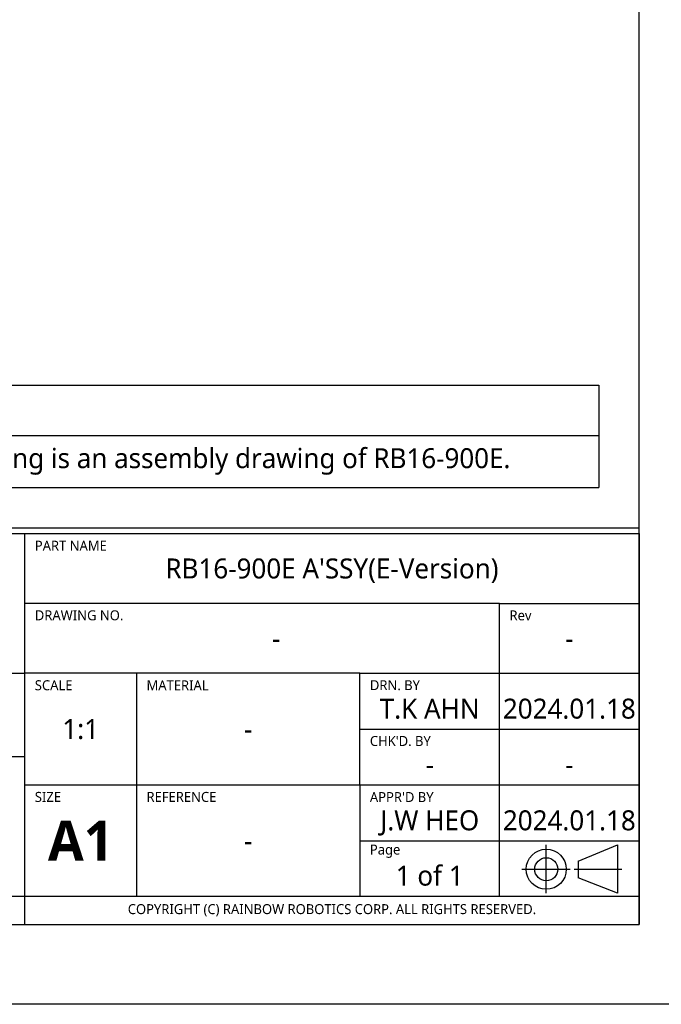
# Model space of a CAD drawing. Header units: millimetres. Extents: x 0 to 4378, y 0 to 2376.
# Tile 161 of 227: x 2662 to 3306, y 0 to 988. Entities that reach past the tile are written whole.
import ezdxf
from ezdxf.enums import TextEntityAlignment as Align

# ---------------------------------------------------------------- set-up
doc = ezdxf.new("R2010")
doc.units = ezdxf.units.MM
doc.header["$LTSCALE"] = 0.2
doc.linetypes.add('CENTER2', pattern=[1.125, 0.75, -0.125, 0.125, -0.125])
for name, color, linetype in [('02_Center Line', 1, 'CENTER2'), ('05_Section Line', 3, 'Continuous'), ('09_Table Line', 2, 'Continuous'), ('10_Drawing Template', 2, 'Continuous')]:
    doc.layers.add(name, color=color, linetype=linetype)
doc.styles.add('Rainbow-2.5 Style', font='malgunsl.ttf')
doc.styles.add('Rainbow-5.0 Style', font='malgunsl.ttf')

# ---------------------------------------------------------------- blocks, each defined once
blk = doc.blocks.new('A$C869fea471123')
at = {"linetype": 'Continuous'}
for p, q in [((805.64, 35.92), (815.53, 40.02)), ((815.53, 40.02), (815.53, 27.85)), ((805.64, 35.92), (805.64, 31.73)), ((815.53, 27.85), (805.64, 31.73))]:
    blk.add_line(p, q, dxfattribs=at)
blk.add_lwpolyline([(0, 594), (841, 594), (841, 0), (0, 0)], close=True)
for radius in [5.03, 2.89]:
    blk.add_circle((797.66, 33.9), radius, dxfattribs=at)
at = {"layer": '02_Center Line'}
for p, q in [((797.66, 27.87), (797.66, 40.04)), ((791.52, 33.9), (803.69, 33.9)), ((804.66, 33.9), (816.62, 33.9))]:
    blk.add_line(p, q, dxfattribs=at)
at = {"layer": '05_Section Line', "linetype": 'Continuous'}
blk.add_line((609.32, 119.54), (820.98, 119.54), dxfattribs=at)
blk.add_lwpolyline([(820.98, 20.02), (820.98, 574.68), (20.02, 574.68), (20.02, 20.02)], close=True, dxfattribs=at)
at = {"layer": '09_Table Line'}
for p, q in [((610.73, 118.14), (666.79, 118.14)), ((666.79, 20.02), (666.79, 118.14)), ((666.79, 118.14), (820.98, 118.14)), ((820.98, 118.14), (820.98, 20.02)), ((785.93, 100.62), (666.79, 100.62)), ((785.93, 100.62), (820.98, 100.62)), ((785.93, 83.1), (785.93, 100.62)), ((610.73, 83.1), (666.79, 83.1)), ((750.89, 83.1), (666.79, 83.1)), ((694.83, 83.1), (694.83, 27.03)), ((750.89, 83.1), (785.93, 83.1)), ((750.89, 69.08), (750.89, 83.1)), ((785.93, 69.08), (785.93, 83.1)), ((785.93, 83.1), (820.98, 83.1)), ((750.89, 69.08), (785.93, 69.08)), ((750.89, 55.07), (750.89, 69.08)), ((785.93, 55.07), (785.93, 69.08)), ((785.93, 69.08), (820.98, 69.08)), ((666.79, 62.07), (610.73, 62.07)), ((666.79, 55.07), (820.98, 55.07)), ((750.89, 55.07), (750.89, 41.05)), ((785.93, 41.05), (785.93, 55.07)), ((750.89, 41.05), (750.89, 27.03)), ((750.89, 41.05), (785.93, 41.05)), ((785.93, 27.03), (785.93, 41.05)), ((785.93, 41.05), (820.98, 41.05)), ((666.79, 27.03), (610.73, 27.03)), ((820.98, 27.03), (666.79, 27.03)), ((610.73, 20.02), (666.79, 20.02)), ((666.79, 20.02), (820.98, 20.02))]:
    blk.add_line(p, q, dxfattribs=at)
at = {"insert": (680.81, 41.05), "char_height": 10.0119, "width": 28.0333, "attachment_point": 5, "style": 'Rainbow-5.0 Style'}
blk.add_mtext('{\\fMalgun Gothic|b1|i0|c129|p50;A1}', dxfattribs=at)
at = {"linetype": 'Continuous', "insert": (743.88, 23.61), "char_height": 2.503, "width": 154.1833, "attachment_point": 5, "style": 'Rainbow-5.0 Style'}
blk.add_mtext('COPYRIGHT (C) RAINBOW ROBOTICS CORP. ALL RIGHTS RESERVED.', dxfattribs=at)
at = {"linetype": 'Continuous', "style": 'Rainbow-5.0 Style'}
for tag, p in [('PART_NAME', (743.88, 109.38)), ('DRAWING_NO', (729.87, 91.86)), ('REV', (803.46, 91.86)), ('제도', (768.41, 74.2)), ('DATE_1', (803.46, 74.2)), ('SCALE', (680.81, 69.08)), ('MATERIAL', (722.86, 69.08)), ('검도', (768.41, 60.18)), ('DATE_2', (803.46, 60.18)), ('승인', (768.41, 46.17)), ('DATE_3', (803.46, 46.17)), ('REFERENCE', (722.86, 41.05)), ('PAGE', (768.41, 32.29))]:
    blk.add_attdef(tag, text='', height=5.01, dxfattribs=at).set_placement(p, align=Align.MIDDLE_CENTER)
at = {"layer": '10_Drawing Template', "linetype": 'Continuous', "char_height": 2.503, "attachment_point": 7, "style": 'Rainbow-5.0 Style'}
for s, insert in [('PART NAME', (669.3, 113.84)), ('DRAWING NO.', (669.3, 96.32)), ('Rev', (788.44, 96.32)), ('SCALE', (669.3, 78.79)), ('MATERIAL', (697.33, 78.79)), ('DRN. BY', (753.4, 78.79)), ("CHK'D. BY", (753.4, 64.78)), ('SIZE', (669.3, 50.76)), ('REFERENCE', (697.33, 50.76)), ("APPR'D BY", (753.4, 50.76)), ('Page', (753.4, 36.74))]:
    blk.add_mtext(s, dxfattribs=dict(at, insert=insert))
blk = doc.blocks.new('*T134')
at = {"color": 251, "transparency": 16777216}
for p, q in [((0, 0), (806.16, 0)), ((0, 0), (0, -102.78)), ((806.16, 0), (806.16, -102.78)), ((0, -50.64), (806.16, -50.64)), ((0, -50.69), (806.16, -50.69)), ((80, -50.69), (80, -102.78)), ((0, -102.78), (806.16, -102.78))]:
    blk.add_line(p, q, dxfattribs=at)
at = {"transparency": 16777216, "char_height": 20, "style": 'Rainbow-2.5 Style'}
for s, insert, width, attachment_point in [('{\\fMalgun Gothic|b1|i0|c129|p50;NOTE}', (12, -25.33), 782.1613, 4), ('1)', (68, -62.67), 56, 3), ('This drawing is an assembly drawing of RB16-900E.', (92, -76.73), 702.1613, 4)]:
    blk.add_mtext(s, dxfattribs=dict(at, insert=insert, width=width, attachment_point=attachment_point))

msp = doc.modelspace()

# ---------------------------------------------------------------- block references
at = {"xscale": 4, "yscale": 4, "zscale": 4}
msp.add_blockref('A$C869fea471123', (0, 0), dxfattribs=at).add_auto_attribs({'승인': 'J.W HEO', '검도': '-', '제도': 'T.K AHN', 'REV': '-', 'PART_NAME': "RB16-900E A'SSY(E-Version)", 'DRAWING_NO': '-', 'SCALE': '1:1', 'MATERIAL': '-', 'REFERENCE': '-', 'PAGE': '1 of 1', 'DATE_1': '2024.01.18', 'DATE_2': '-', 'DATE_3': '2024.01.18'})
msp.add_blockref('*T134', (2437.298, 621.579))

doc.saveas('drawing.dxf')
